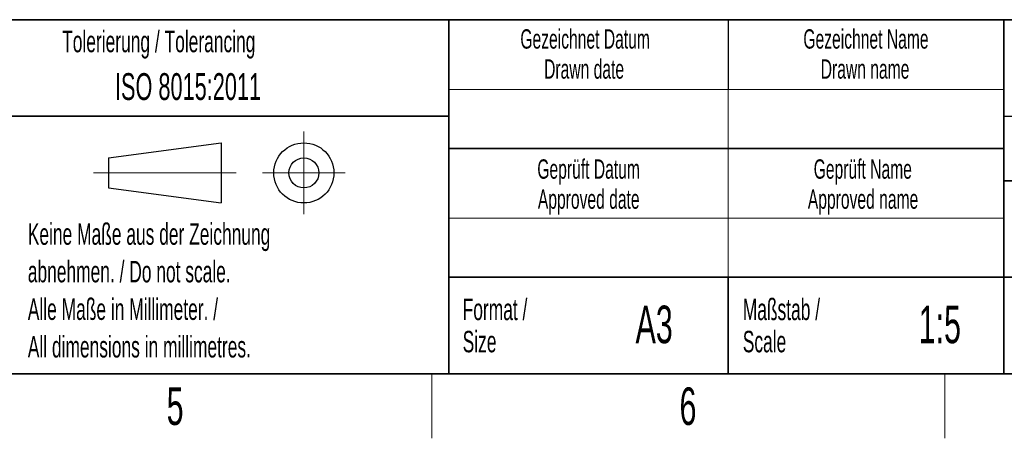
# Paper-space layout 'Blatt2' of a CAD drawing. Header units: millimetres. Extents: x 5 to 418, y 2 to 292.
# Tile 68 of 87: x 226 to 318, y 6 to 45. Entities that reach past the tile are written whole.
import ezdxf

# ---------------------------------------------------------------- set-up
doc = ezdxf.new("R2010")
doc.units = ezdxf.units.MM
doc.layers.add('SLD-0', color=7, linetype='Continuous')
doc.styles.add('SLDTEXTSTYLE1', font='TXT', dxfattribs={"width": 0.605})

psp = doc.layouts.new('Blatt2')

# ---------------------------------------------------------------- linework, layer by layer
at = {"layer": 'SLD-0', "lineweight": 35}
for p, q in [((225.617, 45), (266.33, 45)), ((266.33, 12), (266.33, 45)), ((266.33, 45), (266.33, 12)), ((318, 45), (266.33, 45)), ((318, 45), (318, 12)), ((318, 45), (318, 40.105)), ((318, 45), (408, 45)), ((318, 45), (318, 12)), ((225.617, 36), (266.33, 36)), ((266.33, 33), (318, 33)), ((408, 30), (318, 30)), ((266.33, 21), (318, 21)), ((292.33, 21), (292.33, 12)), ((318, 21), (390, 21)), ((26, 12), (408, 12)), ((225.617, 12), (266.33, 12)), ((266.33, 12), (318, 12)), ((408, 12), (318, 12))]:
    psp.add_line(p, q, dxfattribs=at)
at = {"layer": 'SLD-0'}
for p, q in [((292.33, 45), (292.33, 38.5)), ((318, 36), (408, 36))]:
    psp.add_line(p, q, dxfattribs=at)
at = {"layer": 'SLD-0', "lineweight": 18}
for p, q in [((266.33, 38.5), (318, 38.5)), ((292.33, 38.5), (292.33, 33)), ((252.84, 34.575), (252.84, 26.875)), ((292.33, 33), (292.33, 26.5)), ((233.24, 30.725), (246.54, 30.725)), ((248.99, 30.725), (256.69, 30.725)), ((266.33, 26.5), (318, 26.5)), ((292.33, 26.5), (292.33, 21)), ((264.75, 6), (264.75, 12)), ((312.5, 6), (312.5, 12))]:
    psp.add_line(p, q, dxfattribs=at)
at = {"layer": 'SLD-0', "lineweight": 25}
for p, q in [((234.64, 32.125), (245.14, 33.525)), ((245.14, 33.525), (245.14, 27.925)), ((234.64, 32.125), (234.64, 29.325)), ((234.64, 29.325), (245.14, 27.925))]:
    psp.add_line(p, q, dxfattribs=at)
for radius in [2.8, 1.4]:
    psp.add_circle((252.84, 30.725), radius, dxfattribs=at)

# ---------------------------------------------------------------- texts
at = {"layer": 'SLD-0', "style": 'SLDTEXTSTYLE1'}
for s, insert, char_height, attachment_point in [('Tolerierung / Tolerancing', (230.337, 43.967), 2, 1), ('Gezeichnet Datum', (279.025, 44.104), 1.8, 2), ('Gezeichnet Name', (305.171, 44.104), 1.8, 2), ('Drawn date', (278.93, 41.304), 1.8, 2), ('Drawn name', (305.087, 41.304), 1.8, 2), ('ISO 8015:2011', (235.252, 40.018), 2.5, 1), ('Geprüft Datum', (279.349, 31.985), 1.8, 2), ('Geprüft Name', (304.876, 31.985), 1.8, 2), ('Approved date', (279.362, 29.185), 1.8, 2), ('Approved name', (304.9, 29.185), 1.8, 2), ('Keine Maße aus der Zeichnung', (227.14, 26.031), 2, 1), ('abnehmen. / Do not scale.', (227.14, 22.531), 2, 1), ('Alle Maße in Millimeter. /', (227.14, 19.031), 2, 1), ('Format /', (267.625, 19.012), 2, 1), ('A3', (285.451, 18.361), 3.5, 2), ('Maßstab /', (293.703, 19.012), 2, 1), ('1:5', (312.047, 18.361), 3.5, 2), ('All dimensions in millimetres.', (227.14, 15.531), 2, 1), ('Size', (267.625, 16.012), 2, 1), ('Scale', (293.703, 16.012), 2, 1), ('5', (240.853, 10.743), 3.5, 2), ('6', (288.603, 10.743), 3.5, 2)]:
    psp.add_mtext(s, dxfattribs=dict(at, insert=insert, char_height=char_height, attachment_point=attachment_point))

doc.saveas('drawing.dxf')
